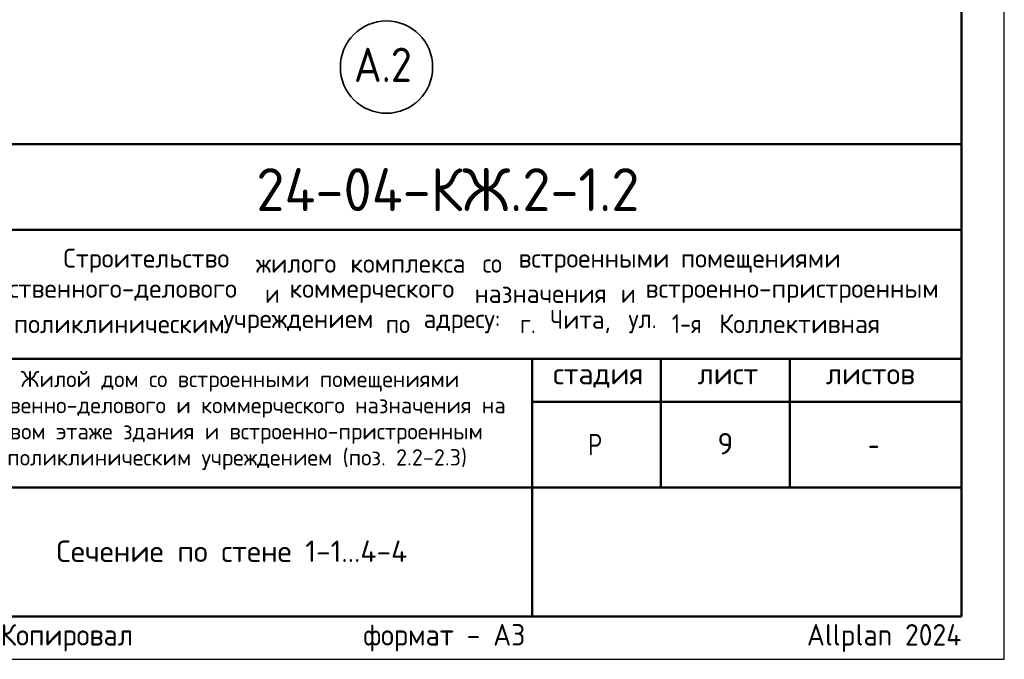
# Model space of a CAD drawing. Header units: millimetres. Extents: x 0 to 50400, y 0 to 35640.
# Tile 17 of 23: x 36633 to 50400, y 0 to 8938. Entities that reach past the tile are written whole.
import ezdxf

# ---------------------------------------------------------------- set-up
doc = ezdxf.new("R2010")
doc.units = ezdxf.units.MM
doc.linetypes.add('______5', pattern=[1320, 960, -120, 120, -120])
doc.layers.add('Standard', color=7, linetype='Continuous', lineweight=25)
doc.layers.add('Надписи', color=7, linetype='Continuous', lineweight=25)
doc.layers.add('Оси', color=7, linetype='______5', true_color=0x656565)
doc.styles.add('ISOCPEUR', font='txt')

msp = doc.modelspace()

# ---------------------------------------------------------------- linework, layer by layer
at = {"layer": 'Standard', "color": 7, "linetype": 'Continuous', "lineweight": 50, "transparency": 33554687}
for p, q in [((27600, 7200), (49800, 7200)), ((35400, 6000), (49800, 6000)), ((35400, 4200), (49800, 4200)), ((43800, 2400), (43800, 4200)), ((45600, 2400), (45600, 4200)), ((47400, 2400), (47400, 4200)), ((43800, 3600), (49800, 3600)), ((35400, 2400), (49800, 2400)), ((43800, 600), (43800, 2400)), ((43800, 600), (43800, 2400))]:
    msp.add_line(p, q, dxfattribs=at)
at = {"layer": 'Standard', "color": 7, "linetype": 'Continuous', "lineweight": 25, "transparency": 33554687}
for p, q in [((49800, 600), (49800, 7200)), ((27600, 600), (49800, 600)), ((27600, 600), (49800, 600)), ((27600, 600), (49800, 600))]:
    msp.add_line(p, q, dxfattribs=at)
msp.add_lwpolyline([(0, 0), (50400, 0), (50400, 35640), (0, 35640), (0, 0)], close=True, dxfattribs=at)
at = {"layer": 'Standard', "color": 7, "linetype": 'Continuous', "lineweight": 50, "transparency": 33554687}
msp.add_lwpolyline([(2400, 35040), (49800, 35040), (49800, 600), (2400, 600), (2400, 35040)], close=True, dxfattribs=at)
at = {"layer": 'Оси', "color": 7, "linetype": 'Continuous', "lineweight": 35, "transparency": 33554687}
msp.add_circle((41762, 8276), 645, dxfattribs=at)

# ---------------------------------------------------------------- texts
at = {"layer": 'Standard', "color": 7, "linetype": 'Continuous', "lineweight": 50, "transparency": 33554687, "insert": (39942, 6262), "char_height": 600, "width": 5924.13, "attachment_point": 7, "style": 'ISOCPEUR'}
msp.add_mtext('\\W0.96;24-04-КЖ.2-1.2', dxfattribs=at)
at = {"layer": 'Standard', "color": 7, "linetype": 'Continuous', "lineweight": 25, "transparency": 33554687, "style": 'ISOCPEUR'}
for s, insert, char_height, width, attachment_point in [('\\W0.98;Строительство ', (37245, 5402), 264, 2820.83, 7), ('\\W0.96;жилого ', (39937, 5402), 264, 1446.12, 7), ('\\W0.97;комплекса ', (41257, 5402), 264, 1975.29, 7), ('\\W0.90;со ', (43105, 5402), 264, 620.97, 7), ('\\W0.98;встроенными ', (43607, 5402), 264, 2398.16, 7), ('\\W0.98;помещениями', (45877, 5402), 264, 2292.21, 7), ('\\W0.99;общественного-делового ', (35733, 4980), 264, 4457.19, 7), ('\\W0.87;и ', (40063, 4980), 264, 457.48, 7), ('\\W0.98;коммерческого ', (40406, 4980), 264, 2714.91, 7), ('\\W0.97;назначения ', (42993, 4980), 264, 2173.24, 7), ('\\W0.87;и ', (45039, 4980), 264, 457.46, 7), ('\\W0.99;встроенно-пристроенным', (45382, 4980), 264, 4298.92, 7), ('\\W0.95;Чита, ', (44049, 4557), 264, 1221.07, 7), ('\\W0.86;1-я ', (45752, 4557), 264, 773.52, 7), ('\\W0.98;Коллективная', (46412, 4557), 264, 2450.61, 7), ('\\W0.98;поликлиническим ', (36552, 4557), 264, 3058.06, 7), ('\\W0.98;учреждением ', (39482, 4557), 264, 2397.9, 7), ('\\W0.91;по ', (41752, 4557), 264, 647.69, 7), ('\\W0.96;адресу: ', (42280, 4557), 264, 1472.67, 7), ('\\W0.89;г. ', (43627, 4557), 264, 539.49, 7), ('\\W0.92;ул. ', (45145, 4557), 264, 728.23, 7), ('\\W0.99;стадия    лист     листов', (44091, 3795), 300, 5247.11, 7), ('\\W0.80;Р', (44580, 2850), 300, 359.84, 7), ('\\W0.78;-', (48495, 2850), 300, 326.39, 7), ('\\A1;{\\fISOCPEUR|i0|b0;\\H300.000000;\\W1.000000;\\C7;Сечение по стене 1-1...4-4}\\P', (39600, 1660), 300, 5124.77, 2)]:
    msp.add_mtext(s, dxfattribs=dict(at, insert=insert, char_height=char_height, width=width, attachment_point=attachment_point))
at = {"layer": 'Standard', "color": 7, "linetype": 'Continuous', "lineweight": 18, "transparency": 33554687, "char_height": 228, "attachment_point": 7, "style": 'ISOCPEUR'}
for s, insert, width in [('\\W0.99;Жилой дом со встроенными помещениями', (36647, 3741), 6015.25), ('\\W0.99;общественно-делового и коммерческого назначения на', (35570, 3376), 8168.16), ('\\W0.99;первом этаже здания и встроенно-пристроенным', (36015, 3011), 7279.77), ('\\W0.99;поликлиническим учреждением (поз. 2.2-2.3)', (36459, 2646), 6390.3)]:
    msp.add_mtext(s, dxfattribs=dict(at, insert=insert, width=width))
at = {"layer": 'Standard', "color": 8, "linetype": 'Continuous', "lineweight": 13, "transparency": 33554687, "insert": (49800, 297), "char_height": 300, "width": 14099.36, "attachment_point": 6, "style": 'ISOCPEUR'}
msp.add_mtext('\\A1;{\\fISOCPEUR|i0|b0;\\H300.000000;\\W1.000000;\\C8;Копировал                  формат - А3                      Allplan 2024}\\P', dxfattribs=at)
at = {"layer": 'Надписи', "color": 7, "linetype": 'Continuous', "lineweight": 13, "transparency": 33554687, "insert": (46500, 3012), "char_height": 300, "width": 326.67, "attachment_point": 5, "style": 'ISOCPEUR'}
msp.add_mtext('\\A1;{\\fISOCPEUR|i0|b0;\\H300.000000;\\W1.000000;\\C7;9}\\P', dxfattribs=at)
at = {"layer": 'Оси', "color": 7, "linetype": 'Continuous', "lineweight": 35, "transparency": 33554687, "insert": (41306, 8067), "char_height": 480, "width": 1128.48, "attachment_point": 7, "style": 'ISOCPEUR'}
msp.add_mtext('\\W0.90;А.2', dxfattribs=at)

doc.saveas('drawing.dxf')
